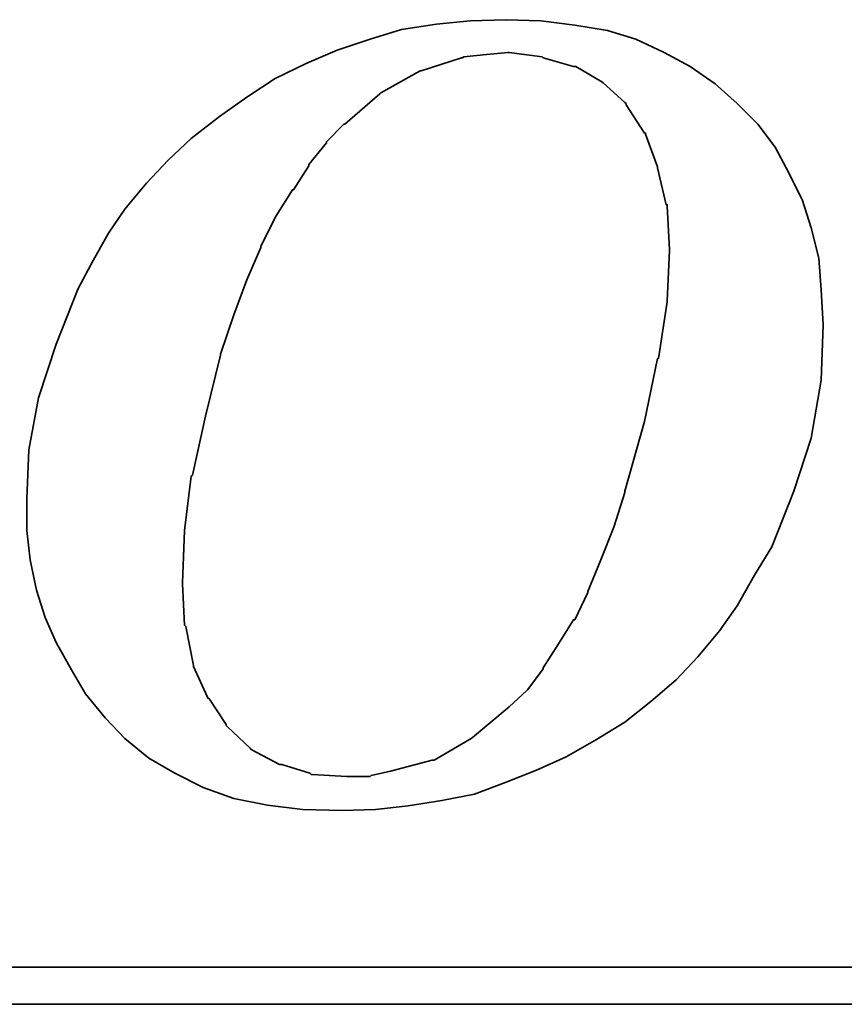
# Model space of a CAD drawing. Extents: x 20.2 to 79, y 31.9 to 73.7.
# Tile 45 of 51: x 71.096 to 71.849, y 52.471 to 53.371. Entities that reach past the tile are written whole.
import ezdxf

# ---------------------------------------------------------------- set-up
doc = ezdxf.new("R2010")
doc.units = 0
doc.header["$MEASUREMENT"] = 0
doc.layers.add('DIM', color=4, linetype='CONTINUOUS')
doc.layers.add('layer 1', color=7, linetype='CONTINUOUS')

# ---------------------------------------------------------------- blocks, each defined once
blk = doc.blocks.new('TBI MOTION logo(完整正式版)')
at = {"layer": 'layer 1', "color": 22, "lineweight": 35}
for points, knots in [([(35.79625, -6.98375), (35.79625, -6.98375), (36.23125, -7.43875), (36.23125, -7.43875), (36.23125, -7.43875), (36.23125, -7.43875), (36.75625, -7.87125), (36.75625, -7.87125), (36.75625, -7.87125), (36.75625, -7.87125), (37.33125, -8.20375), (37.33125, -8.20375), (37.33125, -8.20375), (37.33125, -8.20375), (37.95625, -8.51875), (37.95625, -8.51875), (37.95625, -8.51875), (37.95625, -8.51875), (38.62625, -8.75875), (38.62625, -8.75875), (38.62625, -8.75875), (38.62625, -8.75875), (39.37125, -8.90375), (39.37125, -8.90375), (39.37125, -8.90375), (39.37125, -8.90375), (40.14125, -8.99875), (40.14125, -8.99875), (40.14125, -8.99875), (40.14125, -8.99875), (41.02625, -9.02375), (41.02625, -9.02375), (41.02625, -9.02375), (41.02625, -9.02375), (41.74625, -8.99875), (41.74625, -8.99875), (41.74625, -8.99875), (41.74625, -8.99875), (42.46625, -8.92375), (42.46625, -8.92375), (42.46625, -8.92375), (42.46625, -8.92375), (43.21125, -8.80625), (43.21125, -8.80625), (43.21125, -8.80625), (43.21125, -8.80625), (43.93125, -8.66375), (43.93125, -8.66375), (43.93125, -8.66375), (43.93125, -8.66375), (44.62625, -8.39875), (44.62625, -8.39875), (44.62625, -8.39875), (44.62625, -8.39875), (45.29625, -8.13375), (45.29625, -8.13375), (45.29625, -8.13375), (45.29625, -8.13375), (45.94625, -7.84375), (45.94625, -7.84375), (45.94625, -7.84375), (45.94625, -7.84375), (46.61625, -7.46375), (46.61625, -7.46375), (46.61625, -7.46375), (46.61625, -7.46375), (47.24125, -7.07875), (47.24125, -7.07875), (47.24125, -7.07875), (47.24125, -7.07875), (47.81625, -6.62375), (47.81625, -6.62375), (47.81625, -6.62375), (47.81625, -6.62375), (48.36875, -6.14375), (48.36875, -6.14375), (48.36875, -6.14375), (48.36875, -6.14375), (48.84625, -5.64125), (48.84625, -5.64125), (48.84625, -5.64125), (48.84625, -5.64125), (49.32625, -5.06375), (49.32625, -5.06375), (49.32625, -5.06375), (49.32625, -5.06375), (49.71125, -4.51374), (49.71125, -4.51374), (49.71125, -4.51374), (49.71125, -4.51374), (50.09625, -3.83874), (50.09625, -3.83874), (50.09625, -3.83874), (50.09625, -3.83874), (50.48125, -3.21374), (50.48125, -3.21374), (50.48125, -3.21374), (50.48125, -3.21374), (50.96125, -1.99125), (50.96125, -1.99125), (50.96125, -1.99125), (50.96125, -1.99125), (51.34375, -0.81875), (51.34375, -0.81875), (51.34375, -0.81875), (51.34375, -0.81875), (51.56125, 0.45624), (51.56125, 0.45624), (51.56125, 0.45624), (51.56125, 0.45624), (51.60625, 1.67624), (51.60625, 1.67624), (51.60625, 1.67624), (51.60625, 1.67624), (51.56125, 2.44625), (51.56125, 2.44625), (51.56125, 2.44625), (51.56125, 2.44625), (51.51125, 3.14125), (51.51125, 3.14125), (51.51125, 3.14125), (51.51125, 3.14125), (51.34375, 3.81125), (51.34375, 3.81125), (51.34375, 3.81125), (51.34375, 3.81125), (51.15125, 4.41125), (51.15125, 4.41125), (51.15125, 4.41125), (51.15125, 4.41125), (50.86125, 5.01125), (50.86125, 5.01125), (50.86125, 5.01125), (50.86125, 5.01125), (50.55125, 5.58875), (50.55125, 5.58875), (50.55125, 5.58875), (50.55125, 5.58875), (50.16625, 6.09125), (50.16625, 6.09125), (50.16625, 6.09125), (50.16625, 6.09125), (49.71125, 6.54875), (49.71125, 6.54875), (49.71125, 6.54875), (49.71125, 6.54875), (49.23125, 6.98125), (49.23125, 6.98125), (49.23125, 6.98125), (49.23125, 6.98125), (48.67875, 7.36625), (48.67875, 7.36625), (48.67875, 7.36625), (48.67875, 7.36625), (48.10375, 7.67625), (48.10375, 7.67625), (48.10375, 7.67625), (48.10375, 7.67625), (47.48125, 7.96375), (47.48125, 7.96375), (47.48125, 7.96375), (47.48125, 7.96375), (46.85625, 8.15625), (46.85625, 8.15625), (46.85625, 8.15625), (46.85625, 8.15625), (46.13625, 8.27624), (46.13625, 8.27624), (46.13625, 8.27624), (46.13625, 8.27624), (45.39125, 8.37125), (45.39125, 8.37125), (45.39125, 8.37125), (45.39125, 8.37125), (44.62625, 8.39624), (44.62625, 8.39624), (44.62625, 8.39624), (44.62625, 8.39624), (43.83625, 8.37125), (43.83625, 8.37125), (43.83625, 8.37125), (43.83625, 8.37125), (43.09125, 8.30125), (43.09125, 8.30125), (43.09125, 8.30125), (43.09125, 8.30125), (42.32125, 8.18125), (42.32125, 8.18125), (42.32125, 8.18125), (42.32125, 8.18125), (41.62875, 7.96375), (41.62875, 7.96375), (41.62875, 7.96375), (41.62875, 7.96375), (40.90625, 7.72625), (40.90625, 7.72625), (40.90625, 7.72625), (40.90625, 7.72625), (40.23624, 7.43625), (40.23624, 7.43625), (40.23624, 7.43625), (40.23624, 7.43625), (39.54124, 7.10125), (39.54124, 7.10125), (39.54124, 7.10125), (39.54124, 7.10125), (38.91625, 6.69125), (38.91625, 6.69125), (38.91625, 6.69125), (38.91625, 6.69125), (38.31625, 6.26125), (38.31625, 6.26125), (38.31625, 6.26125), (38.31625, 6.26125), (37.69125, 5.78125), (37.69125, 5.78125), (37.69125, 5.78125), (37.69125, 5.78125), (37.18625, 5.30125), (37.18625, 5.30125), (37.18625, 5.30125), (37.18625, 5.30125), (36.70625, 4.79624), (36.70625, 4.79624), (36.70625, 4.79624), (36.70625, 4.79624), (36.23125, 4.22125), (36.23125, 4.22125), (36.23125, 4.22125), (36.23125, 4.22125), (35.87124, 3.69375), (35.87124, 3.69375), (35.87124, 3.69375), (35.87124, 3.69375), (35.53125, 3.09125), (35.53125, 3.09125), (35.53125, 3.09125), (35.53125, 3.09125), (35.19875, 2.47125), (35.19875, 2.47125), (35.19875, 2.47125), (35.19875, 2.47125), (34.71625, 1.24625), (34.71625, 1.24625), (34.71625, 1.24625), (34.71625, 1.24625), (34.33125, 0.06874), (34.33125, 0.06874), (34.33125, 0.06874), (34.33125, 0.06874), (34.11625, -1.07875), (34.11625, -1.07875), (34.11625, -1.07875), (34.11625, -1.07875), (34.07125, -2.15875), (34.07125, -2.15875), (34.07125, -2.15875), (34.07125, -2.15875), (34.07125, -2.85375), (34.07125, -2.85375), (34.07125, -2.85375), (34.07125, -2.85375), (34.14125, -3.50375), (34.14125, -3.50375), (34.14125, -3.50375), (34.14125, -3.50375), (34.28625, -4.17375), (34.28625, -4.17375), (34.28625, -4.17375), (34.28625, -4.17375), (34.47625, -4.77624), (34.47625, -4.77624), (34.47625, -4.77624), (34.47625, -4.77624), (34.71625, -5.32625), (34.71625, -5.32625), (34.71625, -5.32625), (34.71625, -5.32625), (35.05375, -5.92875), (35.05375, -5.92875), (35.05375, -5.92875), (35.05375, -5.92875), (35.36375, -6.45375), (35.36375, -6.45375), (35.36375, -6.45375), (35.36375, -6.45375), (35.79625, -6.98375), (35.79625, -6.98375)], [0, 0, 0, 0, 0.01388889, 0.01388889, 0.01388889, 0.01388889, 0.02777778, 0.02777778, 0.02777778, 0.02777778, 0.04166667, 0.04166667, 0.04166667, 0.04166667, 0.05555556, 0.05555556, 0.05555556, 0.05555556, 0.06944444, 0.06944444, 0.06944444, 0.06944444, 0.08333333, 0.08333333, 0.08333333, 0.08333333, 0.09722222, 0.09722222, 0.09722222, 0.09722222, 0.11111111, 0.11111111, 0.11111111, 0.11111111, 0.125, 0.125, 0.125, 0.125, 0.13888889, 0.13888889, 0.13888889, 0.13888889, 0.15277778, 0.15277778, 0.15277778, 0.15277778, 0.16666667, 0.16666667, 0.16666667, 0.16666667, 0.18055556, 0.18055556, 0.18055556, 0.18055556, 0.19444444, 0.19444444, 0.19444444, 0.19444444, 0.20833333, 0.20833333, 0.20833333, 0.20833333, 0.22222222, 0.22222222, 0.22222222, 0.22222222, 0.23611111, 0.23611111, 0.23611111, 0.23611111, 0.25, 0.25, 0.25, 0.25, 0.26388889, 0.26388889, 0.26388889, 0.26388889, 0.27777778, 0.27777778, 0.27777778, 0.27777778, 0.29166667, 0.29166667, 0.29166667, 0.29166667, 0.30555556, 0.30555556, 0.30555556, 0.30555556, 0.31944444, 0.31944444, 0.31944444, 0.31944444, 0.33333333, 0.33333333, 0.33333333, 0.33333333, 0.34722222, 0.34722222, 0.34722222, 0.34722222, 0.36111111, 0.36111111, 0.36111111, 0.36111111, 0.375, 0.375, 0.375, 0.375, 0.38888889, 0.38888889, 0.38888889, 0.38888889, 0.40277778, 0.40277778, 0.40277778, 0.40277778, 0.41666667, 0.41666667, 0.41666667, 0.41666667, 0.43055556, 0.43055556, 0.43055556, 0.43055556, 0.44444444, 0.44444444, 0.44444444, 0.44444444, 0.45833333, 0.45833333, 0.45833333, 0.45833333, 0.47222222, 0.47222222, 0.47222222, 0.47222222, 0.48611111, 0.48611111, 0.48611111, 0.48611111, 0.5, 0.5, 0.5, 0.5, 0.51388889, 0.51388889, 0.51388889, 0.51388889, 0.52777778, 0.52777778, 0.52777778, 0.52777778, 0.54166667, 0.54166667, 0.54166667, 0.54166667, 0.55555556, 0.55555556, 0.55555556, 0.55555556, 0.56944444, 0.56944444, 0.56944444, 0.56944444, 0.58333333, 0.58333333, 0.58333333, 0.58333333, 0.59722222, 0.59722222, 0.59722222, 0.59722222, 0.61111111, 0.61111111, 0.61111111, 0.61111111, 0.625, 0.625, 0.625, 0.625, 0.63888889, 0.63888889, 0.63888889, 0.63888889, 0.65277778, 0.65277778, 0.65277778, 0.65277778, 0.66666667, 0.66666667, 0.66666667, 0.66666667, 0.68055556, 0.68055556, 0.68055556, 0.68055556, 0.69444444, 0.69444444, 0.69444444, 0.69444444, 0.70833333, 0.70833333, 0.70833333, 0.70833333, 0.72222222, 0.72222222, 0.72222222, 0.72222222, 0.73611111, 0.73611111, 0.73611111, 0.73611111, 0.75, 0.75, 0.75, 0.75, 0.76388889, 0.76388889, 0.76388889, 0.76388889, 0.77777778, 0.77777778, 0.77777778, 0.77777778, 0.79166667, 0.79166667, 0.79166667, 0.79166667, 0.80555556, 0.80555556, 0.80555556, 0.80555556, 0.81944444, 0.81944444, 0.81944444, 0.81944444, 0.83333333, 0.83333333, 0.83333333, 0.83333333, 0.84722222, 0.84722222, 0.84722222, 0.84722222, 0.86111111, 0.86111111, 0.86111111, 0.86111111, 0.875, 0.875, 0.875, 0.875, 0.88888889, 0.88888889, 0.88888889, 0.88888889, 0.90277778, 0.90277778, 0.90277778, 0.90277778, 0.91666667, 0.91666667, 0.91666667, 0.91666667, 0.93055556, 0.93055556, 0.93055556, 0.93055556, 0.94444444, 0.94444444, 0.94444444, 0.94444444, 0.95833333, 0.95833333, 0.95833333, 0.95833333, 0.97222222, 0.97222222, 0.97222222, 0.97222222, 0.98611111, 0.98611111, 0.98611111, 0.98611111, 1, 1, 1, 1]), ([(38.33875, 1.03124), (38.33875, 1.03124), (38.62625, 1.89625), (38.62625, 1.89625), (38.62625, 1.89625), (38.62625, 1.89625), (38.91625, 2.66375), (38.91625, 2.66375), (38.91625, 2.66375), (38.91625, 2.66375), (39.22625, 3.38125), (39.22625, 3.38125), (39.22625, 3.38125), (39.22625, 3.38125), (39.22625, 3.40624), (39.22625, 3.40624), (39.22625, 3.40624), (39.22625, 3.40624), (39.56124, 4.07624), (39.56124, 4.07624), (39.56124, 4.07624), (39.56124, 4.07624), (39.92125, 4.65125), (39.92125, 4.65125), (39.92125, 4.65125), (39.92125, 4.65125), (39.94625, 4.65125), (39.94625, 4.65125), (39.94625, 4.65125), (39.94625, 4.65125), (40.28125, 5.17875), (40.28125, 5.17875), (40.28125, 5.17875), (40.28125, 5.17875), (40.28125, 5.20375), (40.28125, 5.20375), (40.28125, 5.20375), (40.28125, 5.20375), (40.66875, 5.68625), (40.66875, 5.68625), (40.66875, 5.68625), (40.66875, 5.68625), (40.66875, 5.70625), (40.66875, 5.70625), (40.66875, 5.70625), (40.66875, 5.70625), (41.05124, 6.09125), (41.05124, 6.09125), (41.05124, 6.09125), (41.05124, 6.09125), (41.07625, 6.09125), (41.07625, 6.09125), (41.07625, 6.09125), (41.07625, 6.09125), (41.84125, 6.76625), (41.84125, 6.76625), (41.84125, 6.76625), (41.84125, 6.76625), (41.86625, 6.78625), (41.86625, 6.78625), (41.86625, 6.78625), (41.86625, 6.78625), (42.73125, 7.26624), (42.73125, 7.26624), (42.73125, 7.26624), (42.73125, 7.26624), (42.75625, 7.26624), (42.75625, 7.26624), (42.75625, 7.26624), (42.75625, 7.26624), (43.18625, 7.41125), (43.18625, 7.41125), (43.18625, 7.41125), (43.18625, 7.41125), (43.64125, 7.55625), (43.64125, 7.55625), (43.64125, 7.55625), (43.64125, 7.55625), (43.66625, 7.55625), (43.66625, 7.55625), (43.66625, 7.55625), (43.66625, 7.55625), (43.69125, 7.58124), (43.69125, 7.58124), (43.69125, 7.58124), (43.69125, 7.58124), (44.19125, 7.62625), (44.19125, 7.62625), (44.19125, 7.62625), (44.19125, 7.62625), (44.67125, 7.67625), (44.67125, 7.67625), (44.67125, 7.67625), (44.67125, 7.67625), (44.69625, 7.67625), (44.69625, 7.67625), (44.69625, 7.67625), (44.69625, 7.67625), (45.41875, 7.58124), (45.41875, 7.58124), (45.41875, 7.58124), (45.41875, 7.58124), (45.44125, 7.55625), (45.44125, 7.55625), (45.44125, 7.55625), (45.44125, 7.55625), (46.11125, 7.36625), (46.11125, 7.36625), (46.11125, 7.36625), (46.11125, 7.36625), (46.13625, 7.36625), (46.13625, 7.36625), (46.13625, 7.36625), (46.13625, 7.36625), (46.15875, 7.36625), (46.15875, 7.36625), (46.15875, 7.36625), (46.15875, 7.36625), (46.73625, 7.02624), (46.73625, 7.02624), (46.73625, 7.02624), (46.73625, 7.02624), (46.76125, 7.00624), (46.76125, 7.00624), (46.76125, 7.00624), (46.76125, 7.00624), (47.24125, 6.57124), (47.24125, 6.57124), (47.24125, 6.57124), (47.24125, 6.57124), (47.26625, 6.54875), (47.26625, 6.54875), (47.26625, 6.54875), (47.26625, 6.54875), (47.26625, 6.52375), (47.26625, 6.52375), (47.26625, 6.52375), (47.26625, 6.52375), (47.67375, 5.89875), (47.67375, 5.89875), (47.67375, 5.89875), (47.67375, 5.89875), (47.69625, 5.89875), (47.69625, 5.89875), (47.69625, 5.89875), (47.69625, 5.89875), (47.69625, 5.87625), (47.69625, 5.87625), (47.69625, 5.87625), (47.69625, 5.87625), (47.96125, 5.15625), (47.96125, 5.15625), (47.96125, 5.15625), (47.96125, 5.15625), (47.96125, 5.13125), (47.96125, 5.13125), (47.96125, 5.13125), (47.96125, 5.13125), (48.15125, 4.31875), (48.15125, 4.31875), (48.15125, 4.31875), (48.15125, 4.31875), (48.17625, 4.31875), (48.17625, 4.31875), (48.17625, 4.31875), (48.17625, 4.31875), (48.17625, 4.29125), (48.17625, 4.29125), (48.17625, 4.29125), (48.17625, 4.29125), (48.22625, 3.33125), (48.22625, 3.33125), (48.22625, 3.33125), (48.22625, 3.33125), (48.22625, 3.30875), (48.22625, 3.30875), (48.22625, 3.30875), (48.22625, 3.30875), (48.17625, 2.20624), (48.17625, 2.20624), (48.17625, 2.20624), (48.17625, 2.20624), (48.17625, 2.18124), (48.17625, 2.18124), (48.17625, 2.18124), (48.17625, 2.18124), (47.98375, 0.93624), (47.98375, 0.93624), (47.98375, 0.93624), (47.98375, 0.93624), (47.96125, 0.93624), (47.96125, 0.93624), (47.96125, 0.93624), (47.96125, 0.93624), (47.67375, -0.45874), (47.67375, -0.45874), (47.67375, -0.45874), (47.67375, -0.45874), (47.24125, -1.99125), (47.24125, -1.99125), (47.24125, -1.99125), (47.24125, -1.99125), (47.24125, -2.01874), (47.24125, -2.01874), (47.24125, -2.01874), (47.24125, -2.01874), (47.00125, -2.78375), (47.00125, -2.78375), (47.00125, -2.78375), (47.00125, -2.78375), (46.71125, -3.50375), (46.71125, -3.50375), (46.71125, -3.50375), (46.71125, -3.50375), (46.42625, -4.19875), (46.42625, -4.19875), (46.42625, -4.19875), (46.42625, -4.19875), (46.42625, -4.22375), (46.42625, -4.22375), (46.42625, -4.22375), (46.42625, -4.22375), (46.13625, -4.82374), (46.13625, -4.82374), (46.13625, -4.82374), (46.13625, -4.82374), (46.11125, -4.82374), (46.11125, -4.82374), (46.11125, -4.82374), (46.11125, -4.82374), (45.77625, -5.35125), (45.77625, -5.35125), (45.77625, -5.35125), (45.77625, -5.35125), (45.44125, -5.87875), (45.44125, -5.87875), (45.44125, -5.87875), (45.44125, -5.87875), (45.44125, -5.90375), (45.44125, -5.90375), (45.44125, -5.90375), (45.44125, -5.90375), (45.10625, -6.35875), (45.10625, -6.35875), (45.10625, -6.35875), (45.10625, -6.35875), (45.08125, -6.38375), (45.08125, -6.38375), (45.08125, -6.38375), (45.08125, -6.38375), (44.69625, -6.74375), (44.69625, -6.74375), (44.69625, -6.74375), (44.69625, -6.74375), (43.88375, -7.41625), (43.88375, -7.41625), (43.88375, -7.41625), (43.88375, -7.41625), (43.85625, -7.43875), (43.85625, -7.43875), (43.85625, -7.43875), (43.85625, -7.43875), (43.04125, -7.91875), (43.04125, -7.91875), (43.04125, -7.91875), (43.04125, -7.91875), (43.01625, -7.91875), (43.01625, -7.91875), (43.01625, -7.91875), (43.01625, -7.91875), (42.99625, -7.91875), (42.99625, -7.91875), (42.99625, -7.91875), (42.99625, -7.91875), (42.08125, -8.15875), (42.08125, -8.15875), (42.08125, -8.15875), (42.08125, -8.15875), (41.65125, -8.25625), (41.65125, -8.25625), (41.65125, -8.25625), (41.65125, -8.25625), (41.62875, -8.27875), (41.62875, -8.27875), (41.62875, -8.27875), (41.62875, -8.27875), (41.60125, -8.27875), (41.60125, -8.27875), (41.60125, -8.27875), (41.60125, -8.27875), (41.12125, -8.27875), (41.12125, -8.27875), (41.12125, -8.27875), (41.12125, -8.27875), (40.35624, -8.23125), (40.35624, -8.23125), (40.35624, -8.23125), (40.35624, -8.23125), (40.33125, -8.23125), (40.33125, -8.23125), (40.33125, -8.23125), (40.33125, -8.23125), (40.30625, -8.20375), (40.30625, -8.20375), (40.30625, -8.20375), (40.30625, -8.20375), (39.68375, -8.01375), (39.68375, -8.01375), (39.68375, -8.01375), (39.68375, -8.01375), (39.66124, -8.01375), (39.66124, -8.01375), (39.66124, -8.01375), (39.66124, -8.01375), (39.63625, -8.01375), (39.63625, -8.01375), (39.63625, -8.01375), (39.63625, -8.01375), (39.01125, -7.67875), (39.01125, -7.67875), (39.01125, -7.67875), (39.01125, -7.67875), (38.98875, -7.65375), (38.98875, -7.65375), (38.98875, -7.65375), (38.98875, -7.65375), (38.48625, -7.17375), (38.48625, -7.17375), (38.48625, -7.17375), (38.48625, -7.17375), (38.45875, -7.14875), (38.45875, -7.14875), (38.45875, -7.14875), (38.45875, -7.14875), (38.45875, -7.12875), (38.45875, -7.12875), (38.45875, -7.12875), (38.45875, -7.12875), (38.07625, -6.54875), (38.07625, -6.54875), (38.07625, -6.54875), (38.07625, -6.54875), (38.05125, -6.54875), (38.05125, -6.54875), (38.05125, -6.54875), (38.05125, -6.54875), (38.05125, -6.52875), (38.05125, -6.52875), (38.05125, -6.52875), (38.05125, -6.52875), (37.74125, -5.85375), (37.74125, -5.85375), (37.74125, -5.85375), (37.74125, -5.85375), (37.74125, -5.82875), (37.74125, -5.82875), (37.74125, -5.82875), (37.74125, -5.82875), (37.57375, -4.96875), (37.57375, -4.96875), (37.57375, -4.96875), (37.57375, -4.96875), (37.54625, -4.94375), (37.54625, -4.94375), (37.54625, -4.94375), (37.54625, -4.94375), (37.50125, -4.03375), (37.50125, -4.03375), (37.50125, -4.03375), (37.50125, -4.03375), (37.50125, -4.00875), (37.50125, -4.00875), (37.50125, -4.00875), (37.50125, -4.00875), (37.54625, -2.85375), (37.54625, -2.85375), (37.54625, -2.85375), (37.54625, -2.85375), (37.69125, -1.65875), (37.69125, -1.65875), (37.69125, -1.65875), (37.69125, -1.65875), (37.71624, -1.63375), (37.71624, -1.63375), (37.71624, -1.63375), (37.71624, -1.63375), (38.00375, -0.33875), (38.00375, -0.33875), (38.00375, -0.33875), (38.00375, -0.33875), (38.33875, 1.00624), (38.33875, 1.00624), (38.33875, 1.00624), (38.33875, 1.00624), (38.33875, 1.03124), (38.33875, 1.03124)], [0, 0, 0, 0, 0.01010101, 0.01010101, 0.01010101, 0.01010101, 0.02020202, 0.02020202, 0.02020202, 0.02020202, 0.03030303, 0.03030303, 0.03030303, 0.03030303, 0.04040404, 0.04040404, 0.04040404, 0.04040404, 0.05050505, 0.05050505, 0.05050505, 0.05050505, 0.06060606, 0.06060606, 0.06060606, 0.06060606, 0.07070707, 0.07070707, 0.07070707, 0.07070707, 0.08080808, 0.08080808, 0.08080808, 0.08080808, 0.09090909, 0.09090909, 0.09090909, 0.09090909, 0.1010101, 0.1010101, 0.1010101, 0.1010101, 0.11111111, 0.11111111, 0.11111111, 0.11111111, 0.12121212, 0.12121212, 0.12121212, 0.12121212, 0.13131313, 0.13131313, 0.13131313, 0.13131313, 0.14141414, 0.14141414, 0.14141414, 0.14141414, 0.15151515, 0.15151515, 0.15151515, 0.15151515, 0.16161616, 0.16161616, 0.16161616, 0.16161616, 0.17171717, 0.17171717, 0.17171717, 0.17171717, 0.18181818, 0.18181818, 0.18181818, 0.18181818, 0.19191919, 0.19191919, 0.19191919, 0.19191919, 0.2020202, 0.2020202, 0.2020202, 0.2020202, 0.21212121, 0.21212121, 0.21212121, 0.21212121, 0.22222222, 0.22222222, 0.22222222, 0.22222222, 0.23232323, 0.23232323, 0.23232323, 0.23232323, 0.24242424, 0.24242424, 0.24242424, 0.24242424, 0.25252525, 0.25252525, 0.25252525, 0.25252525, 0.26262626, 0.26262626, 0.26262626, 0.26262626, 0.27272727, 0.27272727, 0.27272727, 0.27272727, 0.28282828, 0.28282828, 0.28282828, 0.28282828, 0.29292929, 0.29292929, 0.29292929, 0.29292929, 0.3030303, 0.3030303, 0.3030303, 0.3030303, 0.31313131, 0.31313131, 0.31313131, 0.31313131, 0.32323232, 0.32323232, 0.32323232, 0.32323232, 0.33333333, 0.33333333, 0.33333333, 0.33333333, 0.34343434, 0.34343434, 0.34343434, 0.34343434, 0.35353535, 0.35353535, 0.35353535, 0.35353535, 0.36363636, 0.36363636, 0.36363636, 0.36363636, 0.37373737, 0.37373737, 0.37373737, 0.37373737, 0.38383838, 0.38383838, 0.38383838, 0.38383838, 0.39393939, 0.39393939, 0.39393939, 0.39393939, 0.4040404, 0.4040404, 0.4040404, 0.4040404, 0.41414141, 0.41414141, 0.41414141, 0.41414141, 0.42424242, 0.42424242, 0.42424242, 0.42424242, 0.43434343, 0.43434343, 0.43434343, 0.43434343, 0.44444444, 0.44444444, 0.44444444, 0.44444444, 0.45454545, 0.45454545, 0.45454545, 0.45454545, 0.46464646, 0.46464646, 0.46464646, 0.46464646, 0.47474747, 0.47474747, 0.47474747, 0.47474747, 0.48484848, 0.48484848, 0.48484848, 0.48484848, 0.49494949, 0.49494949, 0.49494949, 0.49494949, 0.50505051, 0.50505051, 0.50505051, 0.50505051, 0.51515152, 0.51515152, 0.51515152, 0.51515152, 0.52525253, 0.52525253, 0.52525253, 0.52525253, 0.53535354, 0.53535354, 0.53535354, 0.53535354, 0.54545455, 0.54545455, 0.54545455, 0.54545455, 0.55555556, 0.55555556, 0.55555556, 0.55555556, 0.56565657, 0.56565657, 0.56565657, 0.56565657, 0.57575758, 0.57575758, 0.57575758, 0.57575758, 0.58585859, 0.58585859, 0.58585859, 0.58585859, 0.5959596, 0.5959596, 0.5959596, 0.5959596, 0.60606061, 0.60606061, 0.60606061, 0.60606061, 0.61616162, 0.61616162, 0.61616162, 0.61616162, 0.62626263, 0.62626263, 0.62626263, 0.62626263, 0.63636364, 0.63636364, 0.63636364, 0.63636364, 0.64646465, 0.64646465, 0.64646465, 0.64646465, 0.65656566, 0.65656566, 0.65656566, 0.65656566, 0.66666667, 0.66666667, 0.66666667, 0.66666667, 0.67676768, 0.67676768, 0.67676768, 0.67676768, 0.68686869, 0.68686869, 0.68686869, 0.68686869, 0.6969697, 0.6969697, 0.6969697, 0.6969697, 0.70707071, 0.70707071, 0.70707071, 0.70707071, 0.71717172, 0.71717172, 0.71717172, 0.71717172, 0.72727273, 0.72727273, 0.72727273, 0.72727273, 0.73737374, 0.73737374, 0.73737374, 0.73737374, 0.74747475, 0.74747475, 0.74747475, 0.74747475, 0.75757576, 0.75757576, 0.75757576, 0.75757576, 0.76767677, 0.76767677, 0.76767677, 0.76767677, 0.77777778, 0.77777778, 0.77777778, 0.77777778, 0.78787879, 0.78787879, 0.78787879, 0.78787879, 0.7979798, 0.7979798, 0.7979798, 0.7979798, 0.80808081, 0.80808081, 0.80808081, 0.80808081, 0.81818182, 0.81818182, 0.81818182, 0.81818182, 0.82828283, 0.82828283, 0.82828283, 0.82828283, 0.83838384, 0.83838384, 0.83838384, 0.83838384, 0.84848485, 0.84848485, 0.84848485, 0.84848485, 0.85858586, 0.85858586, 0.85858586, 0.85858586, 0.86868687, 0.86868687, 0.86868687, 0.86868687, 0.87878788, 0.87878788, 0.87878788, 0.87878788, 0.88888889, 0.88888889, 0.88888889, 0.88888889, 0.8989899, 0.8989899, 0.8989899, 0.8989899, 0.90909091, 0.90909091, 0.90909091, 0.90909091, 0.91919192, 0.91919192, 0.91919192, 0.91919192, 0.92929293, 0.92929293, 0.92929293, 0.92929293, 0.93939394, 0.93939394, 0.93939394, 0.93939394, 0.94949495, 0.94949495, 0.94949495, 0.94949495, 0.95959596, 0.95959596, 0.95959596, 0.95959596, 0.96969697, 0.96969697, 0.96969697, 0.96969697, 0.97979798, 0.97979798, 0.97979798, 0.97979798, 0.98989899, 0.98989899, 0.98989899, 0.98989899, 1, 1, 1, 1]), ([(75.90875, -9.47875), (75.90875, -9.47875), (75.90875, -12.28625), (75.90875, -12.28625), (75.90875, -12.28625), (75.90875, -12.28625), (75.90875, -12.47875), (75.90875, -12.47875), (75.90875, -12.47875), (75.90875, -12.47875), (75.71625, -12.47875), (75.71625, -12.47875), (75.71625, -12.47875), (75.71625, -12.47875), (-88.32875, -12.47875), (-88.32875, -12.47875), (-88.32875, -12.47875), (-88.32875, -12.47875), (-88.32875, -13.29375), (-88.32875, -13.29375), (-88.32875, -13.29375), (-88.32875, -13.29375), (82.89125, -13.29375), (82.89125, -13.29375), (82.89125, -13.29375), (82.89125, -13.29375), (75.90875, -9.47875), (75.90875, -9.47875)], [0, 0, 0, 0, 0.14285714, 0.14285714, 0.14285714, 0.14285714, 0.28571429, 0.28571429, 0.28571429, 0.28571429, 0.42857143, 0.42857143, 0.42857143, 0.42857143, 0.57142857, 0.57142857, 0.57142857, 0.57142857, 0.71428571, 0.71428571, 0.71428571, 0.71428571, 0.85714286, 0.85714286, 0.85714286, 0.85714286, 1, 1, 1, 1])]:
    blk.add_open_spline(points, degree=3, knots=knots, dxfattribs=at)

msp = doc.modelspace()

# ---------------------------------------------------------------- block references
at = {"layer": 'DIM', "color": 7, "xscale": 0.0415039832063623, "yscale": 0.0415039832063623, "zscale": 0.0415039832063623}
msp.add_blockref('TBI MOTION logo(完整正式版)', (69.68821, 53.02262), dxfattribs=at)

doc.saveas('drawing.dxf')
